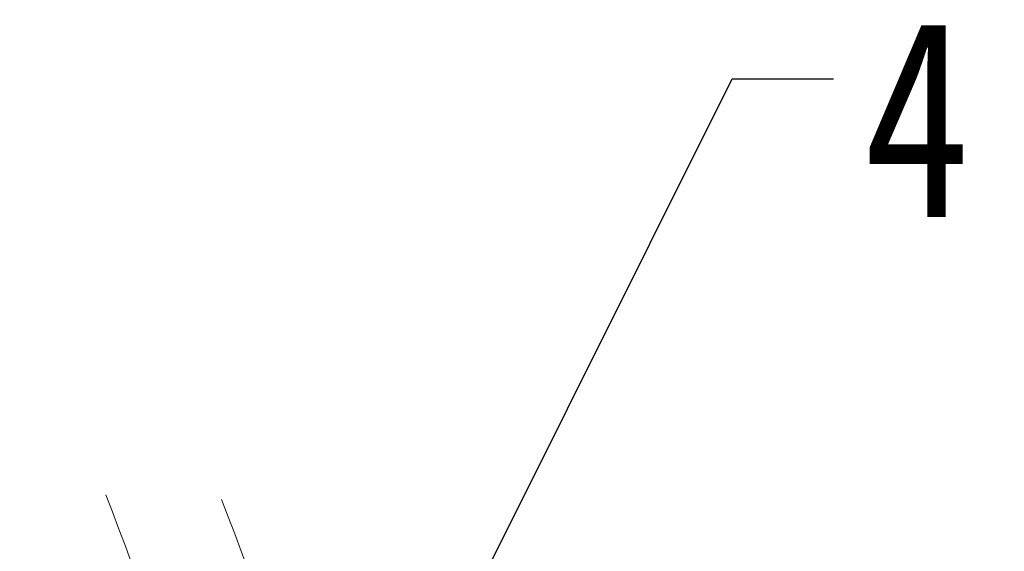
# Model space of a CAD drawing. Header units: millimetres. Extents: x 3223 to 4146, y -133 to 519.
# Tile 36 of 39: x 3841 to 3916, y 400 to 440. Entities that reach past the tile are written whole.
import ezdxf

# ---------------------------------------------------------------- set-up
doc = ezdxf.new("R2010")
doc.units = ezdxf.units.MM
doc.linetypes.add('PHANTOM2', pattern=[31.75, 15.875, -3.175, 3.175, -3.175, 3.175, -3.175])
doc.styles.get("Standard").update_dxf_attribs({"font": '仿宋_GB2312.ttf', "width": 0.8})
doc.dimstyles.new('ISO-25.1', dxfattribs={"dimtxt": 6, "dimasz": 5, "dimexe": 3.5, "dimexo": 0.625, "dimgap": 1.5, "dimtad": 1, "dimtoh": 1, "dimdsep": 46, "dimtxsty": 'Standard', "dimcen": 2.5, "dimadec": 0, "dimazin": 0, "dimtfac": 1, "dimtmove": 0, "dimatfit": 3, "dimfxl": 0, "dimarcsym": 0})

msp = doc.modelspace()

# ---------------------------------------------------------------- linework, layer by layer
at = {"color": 3, "linetype": 'PHANTOM2', "lineweight": 9, "ltscale": 0.5}
for points in [[(3848.006, 404.068), (3852.173, 383.829), (3833.759, 353.142), (3839.895, 328.591)], [(3856.803, 403.702), (3860.97, 383.463), (3842.556, 352.776), (3848.693, 328.225)]]:
    msp.add_spline(points, degree=3, dxfattribs=at)

# ---------------------------------------------------------------- texts
at = {"color": 5, "lineweight": 9, "insert": (3905.532, 440.182), "char_height": 15, "width": 1.5, "attachment_point": 1}
msp.add_mtext('4', dxfattribs=at)

# ---------------------------------------------------------------- leaders
at = {"color": 5, "lineweight": 9}
msp.add_leader([(3866.38, 377.124), (3895.576, 435.682), (3903.282, 435.682)], dimstyle='ISO-25.1', override={"dimgap": 1.5, "dimtad": 0, "dimldrblk": 'Dot'}, dxfattribs=at)

doc.saveas('drawing.dxf')
